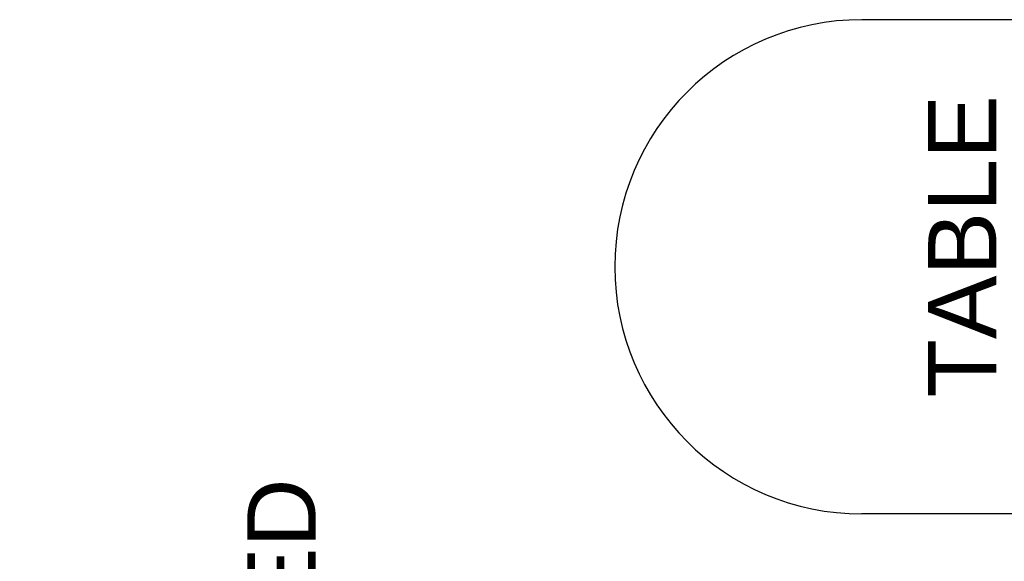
# Model space of a CAD drawing. Header units: millimetres. Extents: x 5678 to 25228, y 1791 to 30190.
# Tile 47 of 63: x 20021 to 21516, y 20413 to 21235. Entities that reach past the tile are written whole.
import ezdxf

# ---------------------------------------------------------------- set-up
doc = ezdxf.new("R2010")
doc.units = ezdxf.units.MM
doc.layers.add('furn', color=34, linetype='Continuous')
doc.layers.add('title', color=3, linetype='Continuous', lineweight=0)
doc.styles.get("Standard").update_dxf_attribs({"font": 'arial.ttf'})

# ---------------------------------------------------------------- blocks, each defined once
blk = doc.blocks.new('ff')
for p, q in [((96470.6, 21861.8), (96886.2, 21861.8)), ((96470.6, 21099.4), (96886.2, 21099.4))]:
    blk.add_line(p, q)
blk.add_arc((96886.2, 21480.6), 381.2, 270, 90)

msp = doc.modelspace()

# ---------------------------------------------------------------- block references
at = {"layer": 'furn', "xscale": 0.9837537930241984, "yscale": 0.9837537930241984, "zscale": 0.9837537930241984, "rotation": 180}
msp.add_blockref('ff', (116611.435, 41991.363, 0.495), dxfattribs=at)

# ---------------------------------------------------------------- texts
at = {"layer": 'title', "lineweight": 5, "char_height": 103.68, "width": 573.28745, "attachment_point": 3, "rotation": 90}
for s, insert in [('\\pxql;TABLE', (21400.012, 21234.754, 0.495)), ('\\pxql;METAL GRILL PAINTED IN RED', (20020.75, 20483.975, 0.495))]:
    msp.add_mtext(s, dxfattribs=dict(at, insert=insert))

doc.saveas('drawing.dxf')
